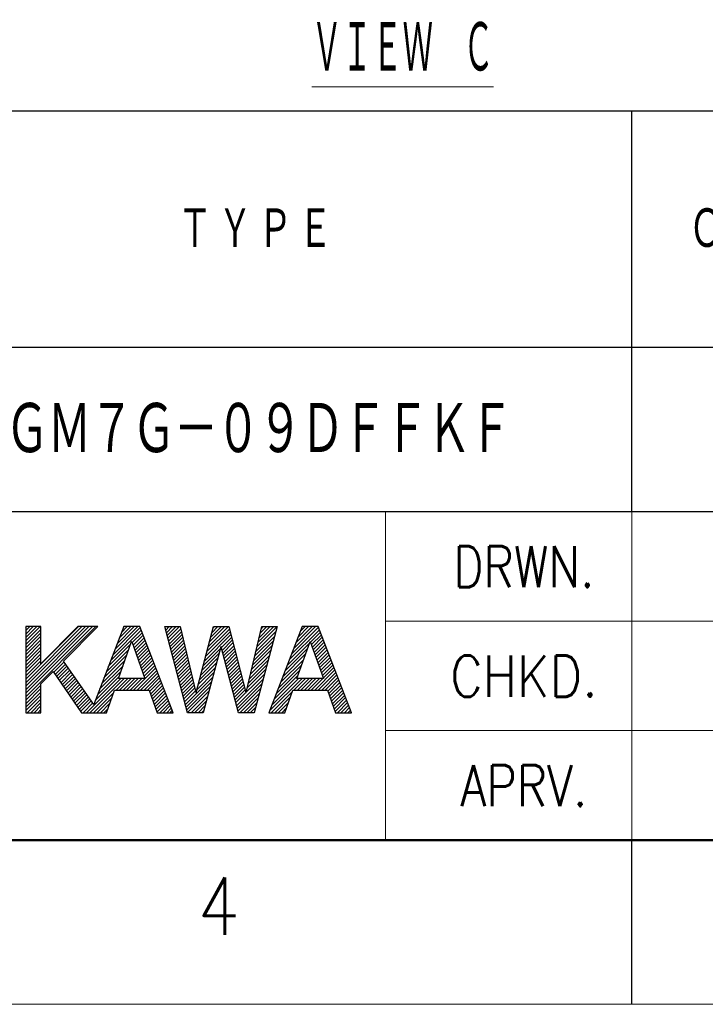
# Model space of a CAD drawing. Header units: millimetres. Extents: x 0 to 1076, y 0 to 742.
# Tile 7 of 134: x 432 to 536, y 0 to 150. Entities that reach past the tile are written whole.
import ezdxf

# ---------------------------------------------------------------- set-up
doc = ezdxf.new("R2010")
doc.units = ezdxf.units.MM
doc.header["$LTSCALE"] = 0.454724
doc.layers.add('NoLayerName_001', color=7, linetype='Continuous')
doc.styles.get("Standard").update_dxf_attribs({"font": 'txt', "bigfont": 'extfont2'})

msp = doc.modelspace()

# ---------------------------------------------------------------- linework, layer by layer
at = {"layer": 'NoLayerName_001', "color": 7, "linetype": 'Continuous', "lineweight": 25}
for p, q in [((412.500039, 135.999996), (1025, 135.999996)), ((525.000032, 75), (525.000032, 135.999996)), ((1025, 99.999998), (412.500039, 99.999998)), ((62.5, 75), (1025, 75)), ((412.5, 75), (1025, 75)), ((412.5, 75), (1025, 75)), ((412.500039, 75), (1025, 75)), ((435.085705, 57.497117), (432.787102, 57.497117)), ((432.787102, 57.497117), (432.787102, 44.39171)), ((432.787102, 57.433287), (432.850932, 57.497117)), ((432.787102, 56.902957), (433.381262, 57.497117)), ((432.787102, 56.372627), (433.911592, 57.497117)), ((432.787102, 55.842297), (434.441923, 57.497117)), ((432.787102, 55.311967), (434.972253, 57.497117)), ((432.787102, 49.478336), (440.805818, 57.497051)), ((432.787102, 48.948006), (441.336148, 57.497051)), ((432.787102, 48.417676), (441.866478, 57.497051)), ((432.787102, 47.887346), (442.396808, 57.497051)), ((432.787102, 47.357015), (442.927138, 57.497051)), ((432.787102, 46.826685), (443.457468, 57.497051)), ((432.787102, 54.781637), (435.085705, 57.080239)), ((435.085705, 51.831851), (435.085705, 57.497117)), ((440.714485, 57.497051), (435.085705, 51.831851)), ((438.503291, 52.213245), (443.755139, 57.497051)), ((443.755139, 57.497051), (440.714485, 57.497051)), ((447.686414, 57.496855), (443.117328, 45.664549)), ((446.009844, 53.155136), (450.193045, 57.338337)), ((446.34346, 54.019082), (449.821347, 57.496969)), ((446.677075, 54.883027), (449.290989, 57.496941)), ((447.010691, 55.746973), (448.76063, 57.496912)), ((447.344306, 56.610919), (448.230271, 57.496884)), ((447.677922, 57.474865), (447.699913, 57.496855)), ((450.131747, 57.496986), (447.686414, 57.496855)), ((455.194604, 44.393548), (450.131747, 57.496986)), ((453.938602, 57.497117), (456.289177, 57.497117)), ((457.412623, 44.391973), (453.938602, 57.497117)), ((453.964906, 57.397888), (454.064136, 57.497117)), ((454.076032, 56.978684), (454.594466, 57.497117)), ((454.187158, 56.55948), (455.124796, 57.497117)), ((454.298285, 56.140276), (455.655126, 57.497117)), ((454.409411, 55.721072), (456.185456, 57.497117)), ((454.520537, 55.301868), (456.371148, 57.152479)), ((456.289177, 57.497117), (458.6723, 47.477644)), ((458.710623, 47.477644), (461.32421, 57.497117)), ((460.330355, 53.687065), (463.760646, 57.117356)), ((460.517512, 54.404552), (463.610077, 57.497117)), ((460.70467, 55.122039), (463.079747, 57.497117)), ((460.891827, 55.839527), (462.549417, 57.497117)), ((461.078984, 56.557014), (462.019087, 57.497117)), ((461.266141, 57.274501), (461.488757, 57.497117)), ((461.32421, 57.497117), (463.661923, 57.497117)), ((463.661923, 57.497117), (466.266586, 47.477644)), ((466.313309, 47.480662), (468.690133, 57.497117)), ((471.04622, 57.497117), (467.55225, 44.391973)), ((467.960697, 54.423115), (471.034698, 57.497117)), ((468.125692, 55.118441), (470.504368, 57.497117)), ((468.290687, 55.813766), (469.974038, 57.497117)), ((468.455682, 56.509091), (469.443708, 57.497117)), ((468.620677, 57.204416), (468.913378, 57.497117)), ((468.690133, 57.497117), (471.04622, 57.497117)), ((474.827876, 57.496855), (469.767643, 44.391973)), ((472.877384, 52.445511), (477.456118, 57.024245)), ((473.210971, 53.309429), (477.308323, 57.40678)), ((473.544558, 54.173346), (476.868176, 57.496964)), ((473.878146, 55.037264), (476.337818, 57.496936)), ((474.211733, 55.901181), (475.807459, 57.496907)), ((474.545321, 56.765099), (475.277101, 57.496879)), ((477.273471, 57.496986), (474.827876, 57.496855)), ((482.336066, 44.393548), (477.273471, 57.496986)), ((432.787102, 54.251307), (435.085705, 56.549909)), ((432.787102, 53.720977), (435.085705, 56.019579)), ((432.787102, 53.190646), (435.085705, 55.489249)), ((445.676229, 52.29119), (450.340845, 56.955807)), ((448.990394, 55.075025), (450.488646, 56.573277)), ((449.128563, 54.682865), (450.636446, 56.190748)), ((449.266732, 54.290704), (450.784246, 55.808218)), ((454.631663, 54.882664), (456.47305, 56.724051)), ((454.742789, 54.46346), (456.574951, 56.295622)), ((454.853915, 54.044256), (456.676853, 55.867193)), ((459.956041, 52.252091), (463.979486, 56.275535)), ((460.143198, 52.969578), (463.870066, 56.696446)), ((462.54031, 54.306029), (464.088906, 55.854625)), ((467.630707, 53.032465), (470.664824, 56.066583)), ((467.795702, 53.72779), (470.857616, 56.789705)), ((476.107393, 55.145191), (477.603913, 56.64171)), ((476.245549, 54.753016), (477.751707, 56.259175)), ((476.383705, 54.360842), (477.899502, 55.87664)), ((476.52186, 53.968667), (478.047297, 55.494104)), ((432.787102, 52.660316), (435.085705, 54.958919)), ((432.787102, 52.129986), (435.085705, 54.428589)), ((445.008997, 50.563299), (448.448768, 54.00307)), ((445.342613, 51.427245), (448.739155, 54.823787)), ((446.894489, 49.610223), (448.885719, 55.238019)), ((448.885719, 55.238019), (448.932966, 55.238019)), ((448.932966, 55.238019), (450.915796, 49.610223)), ((449.404901, 53.898543), (450.932047, 55.425688)), ((449.543071, 53.506382), (451.079847, 55.043159)), ((449.68124, 53.114221), (451.227648, 54.660629)), ((449.819409, 52.72206), (451.375448, 54.278099)), ((454.965041, 53.625052), (456.778754, 55.438765)), ((455.076167, 53.205848), (456.880655, 55.010336)), ((455.187293, 52.786644), (456.982557, 54.581907)), ((455.298419, 52.36744), (457.084458, 54.153479)), ((459.768884, 51.534604), (462.408485, 54.174204)), ((462.473118, 54.414793), (459.780522, 44.391973)), ((462.511441, 54.414793), (462.473118, 54.414793)), ((465.171751, 44.391973), (462.511441, 54.414793)), ((462.651547, 53.886937), (464.198326, 55.433715)), ((462.762785, 53.467844), (464.307745, 55.012805)), ((462.874023, 53.048752), (464.417165, 54.591894)), ((462.985261, 52.62966), (464.526585, 54.170984)), ((467.300717, 51.641815), (470.27924, 54.620338)), ((467.465712, 52.33714), (470.472032, 55.34346)), ((472.210209, 50.717676), (475.642124, 54.149591)), ((472.543796, 51.581594), (475.932451, 54.970248)), ((474.036214, 49.610223), (476.027181, 55.238019)), ((476.027181, 55.238019), (476.074691, 55.238019)), ((476.074691, 55.238019), (478.057259, 49.610223)), ((476.660016, 53.576493), (478.195092, 55.111569)), ((476.798172, 53.184319), (478.342887, 54.729034)), ((476.936327, 52.792144), (478.490682, 54.346499)), ((477.074483, 52.39997), (478.638477, 53.963963)), ((432.787102, 51.599656), (435.085705, 53.898259)), ((432.787102, 51.069326), (435.085705, 53.367928)), ((432.787102, 50.538996), (435.085705, 52.837598)), ((444.675382, 49.699353), (448.158382, 53.182354)), ((449.957578, 52.3299), (451.523248, 53.89557)), ((450.095748, 51.937739), (451.671049, 53.51304)), ((450.233917, 51.545578), (451.818849, 53.13051)), ((450.372086, 51.153417), (451.966649, 52.74798)), ((455.409545, 51.948236), (457.18636, 53.72505)), ((455.520672, 51.529032), (457.288261, 53.296621)), ((455.631798, 51.109828), (457.390162, 52.868193)), ((459.39457, 50.099629), (462.018874, 52.723934)), ((459.581727, 50.817116), (462.213679, 53.449069)), ((463.096498, 52.210567), (464.636005, 53.750074)), ((463.207736, 51.791475), (464.745425, 53.329164)), ((463.318974, 51.372383), (464.854845, 52.908254)), ((463.430211, 50.95329), (464.964264, 52.487343)), ((466.970727, 50.251165), (469.893656, 53.174094)), ((467.135722, 50.94649), (470.086448, 53.897216)), ((471.543034, 48.989841), (475.06147, 52.508277)), ((471.876621, 49.853759), (475.351797, 53.328934)), ((477.212639, 52.007796), (478.786272, 53.581428)), ((477.350795, 51.615621), (478.934066, 53.198893)), ((477.48895, 51.223447), (479.081861, 52.816358)), ((432.787102, 50.008666), (435.085705, 52.307268)), ((437.019474, 50.528727), (438.586249, 52.095502)), ((437.235866, 50.214789), (438.805458, 51.784381)), ((437.452258, 49.900851), (439.024666, 51.473259)), ((437.668651, 49.586913), (439.243874, 51.162137)), ((443.117328, 45.664549), (438.503291, 52.213245)), ((444.008151, 47.971462), (447.57761, 51.540921)), ((444.341766, 48.835408), (447.867996, 52.361637)), ((449.179735, 47.839745), (452.557851, 51.217862)), ((450.510255, 50.761256), (452.11445, 52.365451)), ((450.648425, 50.369095), (452.26225, 51.982921)), ((450.786594, 49.976934), (452.410051, 51.600391)), ((455.742924, 50.690624), (457.492064, 52.439764)), ((455.85405, 50.27142), (457.593965, 52.011335)), ((455.965176, 49.852216), (457.695867, 51.582906)), ((456.076302, 49.433012), (457.797768, 51.154478)), ((459.020256, 48.664655), (461.629264, 51.273663)), ((459.207413, 49.382142), (461.824069, 51.998799)), ((463.541449, 50.534198), (465.073684, 52.066433)), ((463.652687, 50.115105), (465.183104, 51.645523)), ((463.763925, 49.696013), (465.292524, 51.224613)), ((466.475742, 48.16519), (469.31528, 51.004728)), ((466.640737, 48.860515), (469.508072, 51.72785)), ((466.805732, 49.55584), (469.700864, 52.450972)), ((471.209447, 48.125924), (474.771143, 51.68762)), ((477.627106, 50.831272), (479.229656, 52.433823)), ((477.765262, 50.439098), (479.377451, 52.051287)), ((477.903417, 50.046924), (479.525246, 51.668752)), ((478.041573, 49.654749), (479.673041, 51.286217)), ((435.085705, 48.774725), (436.941491, 50.641864)), ((436.941491, 50.641864), (441.249434, 44.391973)), ((437.885043, 49.272975), (439.463082, 50.851015)), ((438.101435, 48.959037), (439.682291, 50.539893)), ((438.317827, 48.645099), (439.901499, 50.228771)), ((438.534219, 48.331161), (440.120707, 49.917649)), ((438.750611, 48.017223), (440.339915, 49.606527)), ((442.019652, 44.391973), (447.237902, 49.610223)), ((442.549982, 44.391973), (447.768232, 49.610223)), ((443.340919, 46.243571), (446.996837, 49.899488)), ((443.674535, 47.107516), (447.287223, 50.720205)), ((446.528084, 47.839745), (448.298562, 49.610223)), ((450.915796, 49.610223), (446.894489, 49.610223)), ((447.058414, 47.839745), (448.828892, 49.610223)), ((447.588744, 47.839745), (449.359222, 49.610223)), ((448.119074, 47.839745), (449.889552, 49.610223)), ((448.649405, 47.839745), (450.419882, 49.610223)), ((449.710065, 47.839745), (452.705651, 50.835332)), ((450.240395, 47.839745), (452.853452, 50.452802)), ((450.770725, 47.839745), (453.001252, 50.070273)), ((451.301055, 47.839745), (453.149053, 49.687743)), ((456.187428, 49.013808), (457.899669, 50.726049)), ((456.298554, 48.594604), (458.001571, 50.29762)), ((456.40968, 48.1754), (458.103472, 49.869192)), ((457.076437, 45.660176), (461.239654, 49.823393)), ((458.833099, 47.947168), (461.434459, 50.548528)), ((463.875162, 49.276921), (465.401944, 50.803702)), ((463.9864, 48.857828), (465.511364, 50.382792)), ((464.097638, 48.438736), (465.620784, 49.961882)), ((464.208875, 48.019644), (465.730203, 49.540972)), ((464.765064, 45.924182), (469.122488, 50.281606)), ((464.876302, 45.505089), (468.929696, 49.558484)), ((469.875097, 44.670254), (474.815066, 49.610223)), ((470.208684, 45.534171), (474.284736, 49.610223)), ((470.542272, 46.398089), (474.190489, 50.046306)), ((470.875859, 47.262006), (474.480816, 50.866963)), ((473.574919, 47.839745), (475.345396, 49.610223)), ((478.057259, 49.610223), (474.036214, 49.610223)), ((474.105249, 47.839745), (475.875726, 49.610223)), ((474.635579, 47.839745), (476.406056, 49.610223)), ((475.165909, 47.839745), (476.936387, 49.610223)), ((475.696239, 47.839745), (477.466717, 49.610223)), ((476.226569, 47.839745), (477.997047, 49.610223)), ((476.756899, 47.839745), (479.820836, 50.903682)), ((477.287229, 47.839745), (479.96863, 50.521147)), ((477.817559, 47.839745), (480.116425, 50.138611)), ((478.347889, 47.839745), (480.26422, 49.756076)), ((432.787102, 46.296355), (435.085705, 48.594958)), ((432.787102, 45.766025), (435.085705, 48.064628)), ((435.085705, 44.39171), (435.085705, 48.774725)), ((438.967003, 47.703285), (440.559123, 49.295406)), ((439.183395, 47.389347), (440.778332, 48.984284)), ((439.399787, 47.075409), (440.99754, 48.673162)), ((439.616179, 46.761471), (441.216748, 48.36204)), ((439.832572, 46.447533), (441.435956, 48.050918)), ((451.615513, 47.623873), (453.296853, 49.305213)), ((451.753666, 47.231696), (453.444653, 48.922684)), ((451.89182, 46.83952), (453.592454, 48.540154)), ((452.029973, 46.447343), (453.740254, 48.157624)), ((456.520806, 47.756196), (458.205374, 49.440763)), ((456.631933, 47.336992), (458.307275, 49.012334)), ((456.743059, 46.917788), (458.409176, 48.583906)), ((456.854185, 46.498584), (458.511078, 48.155477)), ((457.187563, 45.240972), (461.044849, 49.098258)), ((457.298689, 44.821768), (460.850044, 48.373123)), ((464.320113, 47.600551), (465.839623, 49.120061)), ((464.431351, 47.181459), (465.949043, 48.699151)), ((464.542589, 46.762367), (466.058463, 48.278241)), ((464.98754, 45.085997), (468.736904, 48.835362)), ((465.098777, 44.666905), (468.544112, 48.11224)), ((478.732332, 47.693858), (480.412015, 49.373541)), ((478.870508, 47.301704), (480.55981, 48.991006)), ((479.008683, 46.909549), (480.707605, 48.60847)), ((479.146859, 46.517395), (480.8554, 48.225935)), ((432.787102, 45.235695), (435.085705, 47.534298)), ((432.787102, 44.705365), (435.085705, 47.003967)), ((433.003778, 44.39171), (435.085705, 46.473637)), ((440.048964, 46.133595), (441.655164, 47.739796)), ((440.265356, 45.819658), (441.874373, 47.428674)), ((440.481748, 45.50572), (442.093581, 47.117553)), ((440.69814, 45.191782), (442.312789, 46.806431)), ((440.914532, 44.877844), (442.531997, 46.495309)), ((443.080312, 44.391973), (446.126316, 47.437977)), ((443.610642, 44.391973), (445.835971, 46.617302)), ((445.048677, 44.391973), (446.268457, 47.839745)), ((446.268457, 47.839745), (451.539467, 47.839745)), ((451.539467, 47.839745), (452.753471, 44.393548)), ((452.168127, 46.055166), (453.888055, 47.775094)), ((452.30628, 45.66299), (454.035855, 47.392565)), ((452.444434, 45.270813), (454.183655, 47.010035)), ((452.582587, 44.878637), (454.331456, 46.627505)), ((456.965311, 46.07938), (458.612979, 47.727048)), ((457.409815, 44.402564), (460.655239, 47.647988)), ((457.929554, 44.391973), (460.460434, 46.922853)), ((458.6723, 47.477644), (458.710623, 47.477644)), ((464.653826, 46.343274), (466.167883, 47.857331)), ((465.354175, 44.391973), (468.35132, 47.389117)), ((465.884506, 44.391973), (468.158528, 46.665995)), ((466.266586, 47.477644), (466.313309, 47.480662)), ((470.127146, 44.391973), (473.319585, 47.584412)), ((470.657476, 44.391973), (473.029241, 46.763737)), ((472.19014, 44.391973), (473.409919, 47.839745)), ((473.409919, 47.839745), (478.680929, 47.839745)), ((478.680929, 47.839745), (479.895196, 44.393548)), ((479.285035, 46.12524), (481.003195, 47.8434)), ((479.42321, 45.733085), (481.150989, 47.460865)), ((479.561386, 45.340931), (481.298784, 47.07833)), ((479.699561, 44.948776), (481.446579, 46.695794)), ((433.534108, 44.39171), (435.085705, 45.943307)), ((434.064438, 44.39171), (435.085705, 45.412977)), ((441.130924, 44.563906), (442.751206, 46.184187)), ((441.489322, 44.391973), (442.970414, 45.873065)), ((444.140972, 44.391973), (445.545627, 45.796628)), ((444.671302, 44.391973), (445.255282, 44.975953)), ((452.72074, 44.48646), (454.479256, 46.244976)), ((453.158158, 44.393548), (454.627057, 45.862446)), ((453.688489, 44.393548), (454.774857, 45.479916)), ((454.218819, 44.393548), (454.922657, 45.097387)), ((458.459884, 44.391973), (460.265629, 46.197717)), ((458.990214, 44.391973), (460.070824, 45.472582)), ((466.414836, 44.391973), (467.965736, 45.942873)), ((466.945166, 44.391973), (467.772944, 45.219751)), ((471.187806, 44.391973), (472.738896, 45.943063)), ((471.718137, 44.391973), (472.448552, 45.122388)), ((479.837737, 44.556622), (481.594374, 46.313259)), ((480.204993, 44.393548), (481.742169, 45.930724)), ((480.735323, 44.393548), (481.889964, 45.548189)), ((481.265653, 44.393548), (482.037759, 45.165653)), ((432.787102, 44.39171), (435.085705, 44.39171)), ((434.594768, 44.39171), (435.085705, 44.882647)), ((441.249434, 44.391973), (445.048677, 44.391973)), ((452.753471, 44.393548), (455.194604, 44.393548)), ((454.749149, 44.393548), (455.070458, 44.714857)), ((459.780522, 44.391973), (457.412623, 44.391973)), ((459.520545, 44.391973), (459.876019, 44.747447)), ((467.55225, 44.391973), (465.171751, 44.391973)), ((467.475496, 44.391973), (467.580152, 44.496629)), ((469.767643, 44.391973), (472.19014, 44.391973)), ((479.895196, 44.393548), (482.336066, 44.393548)), ((481.795983, 44.393548), (482.185553, 44.783118)), ((482.326313, 44.393548), (482.333348, 44.400583)), ((525, 0), (525, 25))]:
    msp.add_line(p, q, dxfattribs=at)
at = {"layer": 'NoLayerName_001', "color": 2, "linetype": 'Continuous', "lineweight": 13}
for p, q in [((487.499997, 75), (487.499997, 25)), ((525, 25), (525, 75)), ((587.5, 58.33325), (487.5, 58.33325)), ((587.5, 41.671875), (487.499999, 41.671875))]:
    msp.add_line(p, q, dxfattribs=at)
at = {"layer": 'NoLayerName_001', "color": 7, "linetype": 'Continuous', "lineweight": 50}
msp.add_line((1025, 25), (62.5, 25), dxfattribs=at)
at = {"layer": 'NoLayerName_001', "color": 7, "linetype": 'Continuous', "lineweight": 13}
msp.add_line((1050, 0), (0, 0), dxfattribs=at)

# ---------------------------------------------------------------- texts
at = {"layer": 'NoLayerName_001', "color": 3, "lineweight": 13, "insert": (476.279485, 141.345065), "char_height": 8.38715172, "attachment_point": 7}
msp.add_mtext('\\A1;\\W0.5000;\\LＶＩＥＷ\u3000Ｃ\\l', dxfattribs=at)
at = {"layer": 'NoLayerName_001', "color": 7, "lineweight": 13, "attachment_point": 4}
for s, insert, char_height in [('\\A1;\\W0.7161;\\T0.9309;ＯＵＴＰＵＴ', (533.802094, 117.999998), 6.66666651), ('\\A1;\\W0.7161;\\T1.1636;ＴＹＰＥ', (455.885457, 117.999997), 6.66666651), ('\\A1;\\W0.7152;\\T0.9595;ＳＧＭ７Ｇ－０９ＤＦＦＫＦ', (423.250009, 87.5), 8.5)]:
    msp.add_mtext(s, dxfattribs=dict(at, insert=insert, char_height=char_height))
at = {"layer": 'NoLayerName_001', "color": 2, "lineweight": 13}
for s, insert, char_height, attachment_point in [('\\A1;\\W0.8191;DRWN.', (508.572517, 63.49311), 6.25, 8), ('\\A1;\\W0.8821;CHKD.', (508.572517, 46.82661), 6.25, 8), ('\\A1;\\W0.8191;APRV.', (508.572517, 30.16011), 6.25, 8), ('\\A1;\\W0.8600;4', (458.88568, 10.56516), 8.75, 7)]:
    msp.add_mtext(s, dxfattribs=dict(at, insert=insert, char_height=char_height, attachment_point=attachment_point))

doc.saveas('drawing.dxf')
